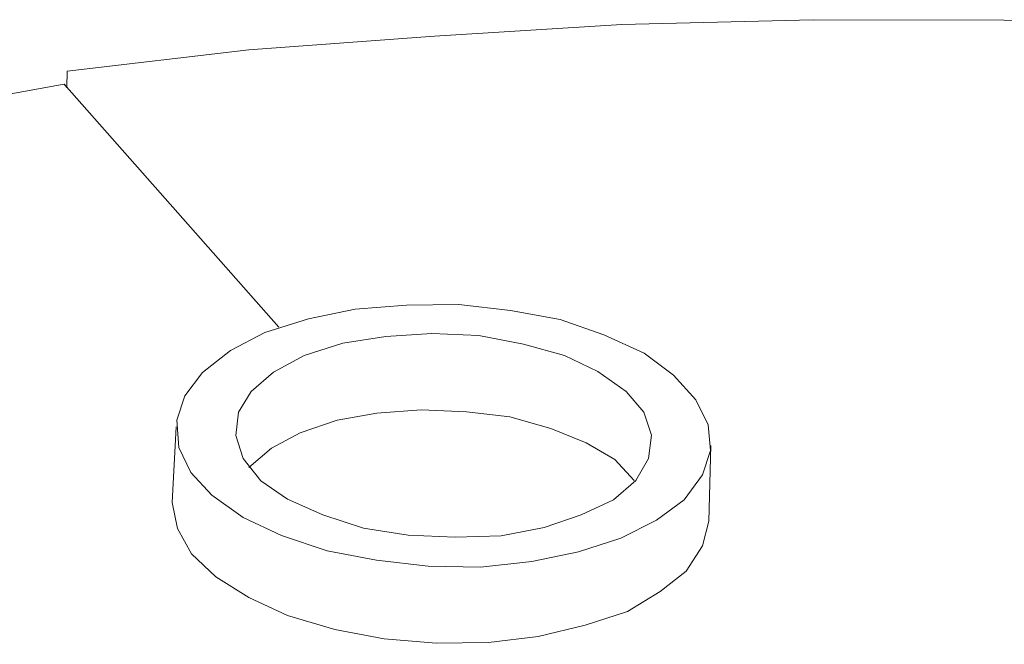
# Model space of a CAD drawing. Header units: inches. Extents: x -7 to 6.8, y -5.2 to 5.1.
# Tile 22 of 37: x 2.413 to 2.868, y -1.398 to -1.11. Entities that reach past the tile are written whole.
import ezdxf

# ---------------------------------------------------------------- set-up
doc = ezdxf.new("R2010")
doc.units = ezdxf.units.IN
doc.header["$MEASUREMENT"] = 0
doc.layers.add('Layer 1', color=7, linetype='Continuous')

msp = doc.modelspace()

# ---------------------------------------------------------------- linework, layer by layer
at = {"layer": 'Layer 1', "lineweight": 9}
msp.add_open_spline([(4.37881, -1.76892), (4.37881, -1.76892), (4.40569, -1.76573), (4.40569, -1.76573), (4.40569, -1.76573), (4.40569, -1.76573), (4.44131, -1.80813), (4.44131, -1.80813), (4.44131, -1.80813), (4.44131, -1.80813), (4.47298, -1.85086), (4.47298, -1.85086), (4.47298, -1.85086), (4.47298, -1.85086), (4.5015, -1.89399), (4.5015, -1.89399), (4.5015, -1.89399), (4.5015, -1.89399), (4.52684, -1.93754), (4.52684, -1.93754), (4.52684, -1.93754), (4.52684, -1.93754), (4.54833, -1.98063), (4.54833, -1.98063), (4.54833, -1.98063), (4.54833, -1.98063), (4.56674, -2.02336), (4.56674, -2.02336), (4.56674, -2.02336), (4.56674, -2.02336), (4.58131, -2.06564), (4.58131, -2.06564), (4.58131, -2.06564), (4.58131, -2.06564), (4.57761, -2.0777), (4.57761, -2.0777), (4.57761, -2.0777), (4.57761, -2.0777), (4.58564, -2.11531), (4.58564, -2.11531), (4.58564, -2.11531), (4.58564, -2.11531), (4.59246, -2.16371), (4.59246, -2.16371), (4.59246, -2.16371), (4.59246, -2.16371), (4.59262, -2.16635), (4.59262, -2.16635), (4.59262, -2.16635), (4.59262, -2.16635), (4.59801, -2.19635), (4.59801, -2.19635), (4.59801, -2.19635), (4.59801, -2.19635), (4.60171, -2.23815), (4.60171, -2.23815), (4.60171, -2.23815), (4.60171, -2.23815), (4.60156, -2.27948), (4.60156, -2.27948), (4.60156, -2.27948), (4.60156, -2.27948), (4.60039, -2.30276), (4.60039, -2.30276), (4.60039, -2.30276), (4.60039, -2.30276), (4.98759, -3.24234), (4.98759, -3.24234), (4.98759, -3.24234), (4.98759, -3.24234), (4.9838, -3.27467), (4.9838, -3.27467), (4.9838, -3.27467), (4.9838, -3.27467), (4.9427, -3.29231), (4.9427, -3.29231), (4.9427, -3.29231), (4.9427, -3.29231), (4.93312, -3.37434), (4.93312, -3.37434), (4.93312, -3.37434), (4.93312, -3.37434), (4.96355, -3.44788), (4.96355, -3.44788), (4.96355, -3.44788), (4.96355, -3.44788), (4.95976, -3.48022), (4.95976, -3.48022), (4.95976, -3.48022), (4.95976, -3.48022), (4.83077, -3.53557), (4.83077, -3.53557), (4.83077, -3.53557), (4.83077, -3.53557), (4.83044, -3.53844), (4.83044, -3.53844), (4.83044, -3.53844), (4.83044, -3.53844), (4.80006, -3.55128), (4.80006, -3.55128), (4.80006, -3.55128), (4.80006, -3.55128), (4.44643, -3.28473), (4.44643, -3.28473), (4.44643, -3.28473), (4.44643, -3.28473), (4.39596, -3.28473), (4.39596, -3.28473), (4.39596, -3.28473), (4.39596, -3.28473), (4.41302, -3.29765), (4.41302, -3.29765), (4.41302, -3.29765), (4.41302, -3.29765), (4.46663, -3.30626), (4.46663, -3.30626), (4.46663, -3.30626), (4.46663, -3.30626), (4.57419, -3.38752), (4.57419, -3.38752), (4.57419, -3.38752), (4.57419, -3.38752), (4.5704, -3.41985), (4.5704, -3.41985), (4.5704, -3.41985), (4.5704, -3.41985), (4.56653, -3.45295), (4.56653, -3.45295), (4.56653, -3.45295), (4.56653, -3.45295), (4.53862, -3.46474), (4.53862, -3.46474), (4.53862, -3.46474), (4.53862, -3.46474), (4.52199, -3.60693), (4.52199, -3.60693), (4.52199, -3.60693), (4.52199, -3.60693), (4.54849, -3.6272), (4.54849, -3.6272), (4.54849, -3.6272), (4.54849, -3.6272), (4.54471, -3.65954), (4.54471, -3.65954), (4.54471, -3.65954), (4.54471, -3.65954), (4.51433, -3.67237), (4.51433, -3.67237), (4.51433, -3.67237), (4.51433, -3.67237), (4.51211, -3.67133), (4.51211, -3.67133), (4.51211, -3.67133), (4.51211, -3.67133), (4.39139, -3.72276), (4.39139, -3.72276), (4.39139, -3.72276), (4.39139, -3.72276), (3.20952, -3.36073), (3.20952, -3.36073), (3.20952, -3.36073), (3.20952, -3.36073), (3.15775, -3.36153), (3.15775, -3.36153), (3.15775, -3.36153), (3.15775, -3.36153), (3.10332, -3.35985), (3.10332, -3.35985), (3.10332, -3.35985), (3.10332, -3.35985), (3.04787, -3.35916), (3.04787, -3.35916), (3.04787, -3.35916), (3.04787, -3.35916), (3.06229, -3.36996), (3.06229, -3.36996), (3.06229, -3.36996), (3.06229, -3.36996), (3.03828, -3.40218), (3.03828, -3.40218), (3.03828, -3.40218), (3.03828, -3.40218), (3.02397, -3.39114), (3.02397, -3.39114), (3.02397, -3.39114), (3.02397, -3.39114), (2.99628, -3.4277), (2.99628, -3.4277), (2.99628, -3.4277), (2.99628, -3.4277), (2.9617, -3.44317), (2.9617, -3.44317), (2.9617, -3.44317), (2.9617, -3.44317), (2.96161, -3.44394), (2.96161, -3.44394), (2.96161, -3.44394), (2.96161, -3.44394), (2.93123, -3.45677), (2.93123, -3.45677), (2.93123, -3.45677), (2.93123, -3.45677), (2.93039, -3.45646), (2.93039, -3.45646), (2.93039, -3.45646), (2.93039, -3.45646), (2.89606, -3.47061), (2.89606, -3.47061), (2.89606, -3.47061), (2.89606, -3.47061), (2.87743, -3.45704), (2.87743, -3.45704), (2.87743, -3.45704), (2.87743, -3.45704), (2.7771, -3.42557), (2.7771, -3.42557), (2.7771, -3.42557), (2.7771, -3.42557), (2.76078, -3.43293), (2.76078, -3.43293), (2.76078, -3.43293), (2.76078, -3.43293), (2.73865, -3.44205), (2.73865, -3.44205), (2.73865, -3.44205), (2.73865, -3.44205), (2.6853, -3.43113), (2.6853, -3.43113), (2.6853, -3.43113), (2.6853, -3.43113), (2.67163, -3.421), (2.67163, -3.421), (2.67163, -3.421), (2.67163, -3.421), (2.66338, -3.43169), (2.66338, -3.43169), (2.66338, -3.43169), (2.66338, -3.43169), (2.57585, -3.36604), (2.57585, -3.36604), (2.57585, -3.36604), (2.57585, -3.36604), (2.2775, -3.14187), (2.2775, -3.14187), (2.2775, -3.14187), (2.2775, -3.14187), (2.212, -3.11435), (2.212, -3.11435), (2.212, -3.11435), (2.212, -3.11435), (2.14609, -3.08401), (2.14609, -3.08401), (2.14609, -3.08401), (2.14609, -3.08401), (2.08259, -3.05317), (2.08259, -3.05317), (2.08259, -3.05317), (2.08259, -3.05317), (2.05963, -3.05595), (2.05963, -3.05595), (2.05963, -3.05595), (2.05963, -3.05595), (2.04242, -3.04301), (2.04242, -3.04301), (2.04242, -3.04301), (2.04242, -3.04301), (2.01543, -3.02287), (2.01543, -3.02287), (2.01543, -3.02287), (2.01543, -3.02287), (2.00854, -3.02578), (2.00854, -3.02578), (2.00854, -3.02578), (2.00854, -3.02578), (1.92826, -3.03824), (1.92826, -3.03824), (1.92826, -3.03824), (1.92826, -3.03824), (1.77477, -2.92275), (1.77477, -2.92275), (1.77477, -2.92275), (1.77477, -2.92275), (1.70568, -2.79293), (1.70568, -2.79293), (1.70568, -2.79293), (1.70568, -2.79293), (1.7087, -2.76706), (1.7087, -2.76706), (1.7087, -2.76706), (1.7087, -2.76706), (1.70287, -2.76829), (1.70287, -2.76829), (1.70287, -2.76829), (1.70287, -2.76829), (1.65722, -2.72015), (1.65722, -2.72015), (1.65722, -2.72015), (1.65722, -2.72015), (1.61993, -2.67209), (1.61993, -2.67209), (1.61993, -2.67209), (1.61993, -2.67209), (1.58657, -2.62371), (1.58657, -2.62371), (1.58657, -2.62371), (1.58657, -2.62371), (1.55715, -2.575), (1.55715, -2.575), (1.55715, -2.575), (1.55715, -2.575), (1.53235, -2.52684), (1.53235, -2.52684), (1.53235, -2.52684), (1.53235, -2.52684), (1.51153, -2.4784), (1.51153, -2.4784), (1.51153, -2.4784), (1.51153, -2.4784), (1.49733, -2.43304), (1.49733, -2.43304), (1.49733, -2.43304), (1.49733, -2.43304), (1.48702, -2.38732), (1.48702, -2.38732), (1.48702, -2.38732), (1.48702, -2.38732), (1.4806, -2.34209), (1.4806, -2.34209), (1.4806, -2.34209), (1.4806, -2.34209), (1.47718, -2.29799), (1.47718, -2.29799), (1.47718, -2.29799), (1.47718, -2.29799), (1.478, -2.26798), (1.478, -2.26798), (1.478, -2.26798), (1.478, -2.26798), (1.47539, -2.26657), (1.47539, -2.26657), (1.47539, -2.26657), (1.47539, -2.26657), (1.3502, -2.14267), (1.3502, -2.14267), (1.3502, -2.14267), (1.3502, -2.14267), (1.35851, -2.11165), (1.35851, -2.11165), (1.35851, -2.11165), (1.35851, -2.11165), (1.36261, -2.09654), (1.36261, -2.09654), (1.36261, -2.09654), (1.36261, -2.09654), (1.36514, -2.07497), (1.36514, -2.07497), (1.36514, -2.07497), (1.36514, -2.07497), (1.37467, -2.04022), (1.37467, -2.04022), (1.37467, -2.04022), (1.37467, -2.04022), (1.38651, -2.00567), (1.38651, -2.00567), (1.38651, -2.00567), (1.38651, -2.00567), (1.39537, -1.9833), (1.39537, -1.9833), (1.39537, -1.9833), (1.39537, -1.9833), (1.40759, -1.95886), (1.40759, -1.95886), (1.40759, -1.95886), (1.40759, -1.95886), (1.41195, -1.92171), (1.41195, -1.92171), (1.41195, -1.92171), (1.41195, -1.92171), (1.3854, -1.90176), (1.3854, -1.90176), (1.3854, -1.90176), (1.3854, -1.90176), (1.38731, -1.87173), (1.38731, -1.87173), (1.38731, -1.87173), (1.38731, -1.87173), (1.38739, -1.838), (1.38739, -1.838), (1.38739, -1.838), (1.38739, -1.838), (1.40162, -1.78972), (1.40162, -1.78972), (1.40162, -1.78972), (1.40162, -1.78972), (1.42047, -1.74198), (1.42047, -1.74198), (1.42047, -1.74198), (1.42047, -1.74198), (1.44317, -1.6947), (1.44317, -1.6947), (1.44317, -1.6947), (1.44317, -1.6947), (1.47058, -1.64718), (1.47058, -1.64718), (1.47058, -1.64718), (1.47058, -1.64718), (1.50165, -1.60165), (1.50165, -1.60165), (1.50165, -1.60165), (1.50165, -1.60165), (1.53744, -1.55589), (1.53744, -1.55589), (1.53744, -1.55589), (1.53744, -1.55589), (1.5769, -1.51213), (1.5769, -1.51213), (1.5769, -1.51213), (1.5769, -1.51213), (1.58306, -1.51398), (1.58306, -1.51398), (1.58306, -1.51398), (1.58306, -1.51398), (1.62484, -1.47682), (1.62484, -1.47682), (1.62484, -1.47682), (1.62484, -1.47682), (1.67052, -1.44001), (1.67052, -1.44001), (1.67052, -1.44001), (1.67052, -1.44001), (1.71997, -1.40442), (1.71997, -1.40442), (1.71997, -1.40442), (1.71997, -1.40442), (1.77231, -1.37072), (1.77231, -1.37072), (1.77231, -1.37072), (1.77231, -1.37072), (1.82841, -1.33825), (1.82841, -1.33825), (1.82841, -1.33825), (1.82841, -1.33825), (1.88751, -1.30691), (1.88751, -1.30691), (1.88751, -1.30691), (1.88751, -1.30691), (1.94883, -1.27661), (1.94883, -1.27661), (1.94883, -1.27661), (1.94883, -1.27661), (1.9488, -1.2747), (1.9488, -1.2747), (1.9488, -1.2747), (1.9488, -1.2747), (2.01177, -1.25007), (2.01177, -1.25007), (2.01177, -1.25007), (2.01177, -1.25007), (2.07687, -1.22725), (2.07687, -1.22725), (2.07687, -1.22725), (2.07687, -1.22725), (2.1441, -1.20624), (2.1441, -1.20624), (2.1441, -1.20624), (2.1441, -1.20624), (2.21345, -1.18704), (2.21345, -1.18704), (2.21345, -1.18704), (2.21345, -1.18704), (2.28494, -1.16965), (2.28494, -1.16965), (2.28494, -1.16965), (2.28494, -1.16965), (2.35788, -1.1532), (2.35788, -1.1532), (2.35788, -1.1532), (2.35788, -1.1532), (2.43362, -1.13943), (2.43362, -1.13943), (2.43362, -1.13943), (2.43362, -1.13943), (2.43498, -1.14098), (2.43498, -1.14098), (2.43498, -1.14098), (2.43498, -1.14098), (2.43511, -1.13337), (2.43511, -1.13337), (2.43511, -1.13337), (2.43511, -1.13337), (2.51896, -1.12366), (2.51896, -1.12366), (2.51896, -1.12366), (2.51896, -1.12366), (2.60477, -1.11731), (2.60477, -1.11731), (2.60477, -1.11731), (2.60477, -1.11731), (2.69125, -1.11182), (2.69125, -1.11182), (2.69125, -1.11182), (2.69125, -1.11182), (2.77968, -1.10968), (2.77968, -1.10968), (2.77968, -1.10968), (2.77968, -1.10968), (2.86784, -1.10984), (2.86784, -1.10984), (2.86784, -1.10984), (2.86784, -1.10984), (2.95736, -1.11173), (2.95736, -1.11173), (2.95736, -1.11173), (2.95736, -1.11173), (3.04738, -1.11602), (3.04738, -1.11602), (3.04738, -1.11602), (3.04738, -1.11602), (3.1893, -1.1965), (3.1893, -1.1965), (3.1893, -1.1965), (3.1893, -1.1965), (3.18807, -1.21363), (3.18807, -1.21363), (3.18807, -1.21363), (3.18807, -1.21363), (3.18813, -1.21363), (3.18813, -1.21363), (3.18813, -1.21363), (3.18813, -1.21363), (3.25022, -1.22324), (3.25022, -1.22324), (3.25022, -1.22324), (3.25022, -1.22324), (3.31298, -1.2337), (3.31298, -1.2337), (3.31298, -1.2337), (3.31298, -1.2337), (3.39454, -1.25026), (3.39454, -1.25026), (3.39454, -1.25026), (3.42107, -1.25554), (3.44728, -1.26149), (3.47371, -1.26733), (3.47371, -1.26733), (3.47371, -1.26733), (3.53285, -1.28205), (3.53285, -1.28205), (3.53285, -1.28205), (3.53285, -1.28205), (3.59191, -1.29754), (3.59191, -1.29754), (3.59191, -1.29754), (3.59191, -1.29754), (3.59241, -1.29994), (3.59241, -1.29994), (3.59241, -1.29994), (3.59241, -1.29994), (3.66682, -1.32425), (3.66682, -1.32425), (3.66682, -1.32425), (3.66682, -1.32425), (3.73951, -1.34992), (3.73951, -1.34992), (3.73951, -1.34992), (3.73951, -1.34992), (3.80972, -1.37686), (3.80972, -1.37686), (3.80972, -1.37686), (3.80972, -1.37686), (3.87888, -1.40602), (3.87888, -1.40602), (3.87888, -1.40602), (3.87888, -1.40602), (3.94487, -1.43559), (3.94487, -1.43559), (3.94487, -1.43559), (3.94487, -1.43559), (4.01079, -1.46793), (4.01079, -1.46793), (4.01079, -1.46793), (4.01079, -1.46793), (4.0321, -1.46374), (4.0321, -1.46374), (4.0321, -1.46374), (4.0321, -1.46374), (4.04792, -1.47612), (4.04792, -1.47612), (4.04792, -1.47612), (4.04792, -1.47612), (4.04864, -1.47581), (4.04864, -1.47581), (4.04864, -1.47581), (4.04864, -1.47581), (4.07175, -1.49324), (4.07175, -1.49324), (4.07175, -1.49324), (4.07175, -1.49324), (4.08143, -1.48902), (4.08143, -1.48902), (4.08143, -1.48902), (4.08143, -1.48902), (4.16795, -1.4765), (4.16795, -1.4765), (4.16795, -1.4765), (4.16795, -1.4765), (4.31786, -1.58924), (4.31786, -1.58924), (4.31786, -1.58924), (4.31786, -1.58924), (4.385, -1.71571), (4.385, -1.71571), (4.385, -1.71571), (4.385, -1.71571), (4.37881, -1.76892), (4.37881, -1.76892)], degree=3, knots=[0, 0, 0, 0, 0.006452, 0.006452, 0.006452, 0.006452, 0.012903, 0.012903, 0.012903, 0.012903, 0.019355, 0.019355, 0.019355, 0.019355, 0.025806, 0.025806, 0.025806, 0.025806, 0.032258, 0.032258, 0.032258, 0.032258, 0.03871, 0.03871, 0.03871, 0.03871, 0.045161, 0.045161, 0.045161, 0.045161, 0.051613, 0.051613, 0.051613, 0.051613, 0.058065, 0.058065, 0.058065, 0.058065, 0.064516, 0.064516, 0.064516, 0.064516, 0.070968, 0.070968, 0.070968, 0.070968, 0.077419, 0.077419, 0.077419, 0.077419, 0.083871, 0.083871, 0.083871, 0.083871, 0.090323, 0.090323, 0.090323, 0.090323, 0.096774, 0.096774, 0.096774, 0.096774, 0.103226, 0.103226, 0.103226, 0.103226, 0.109677, 0.109677, 0.109677, 0.109677, 0.116129, 0.116129, 0.116129, 0.116129, 0.122581, 0.122581, 0.122581, 0.122581, 0.129032, 0.129032, 0.129032, 0.129032, 0.135484, 0.135484, 0.135484, 0.135484, 0.141935, 0.141935, 0.141935, 0.141935, 0.148387, 0.148387, 0.148387, 0.148387, 0.154839, 0.154839, 0.154839, 0.154839, 0.16129, 0.16129, 0.16129, 0.16129, 0.167742, 0.167742, 0.167742, 0.167742, 0.174194, 0.174194, 0.174194, 0.174194, 0.180645, 0.180645, 0.180645, 0.180645, 0.187097, 0.187097, 0.187097, 0.187097, 0.193548, 0.193548, 0.193548, 0.193548, 0.2, 0.2, 0.2, 0.2, 0.206452, 0.206452, 0.206452, 0.206452, 0.212903, 0.212903, 0.212903, 0.212903, 0.219355, 0.219355, 0.219355, 0.219355, 0.225806, 0.225806, 0.225806, 0.225806, 0.232258, 0.232258, 0.232258, 0.232258, 0.23871, 0.23871, 0.23871, 0.23871, 0.245161, 0.245161, 0.245161, 0.245161, 0.251613, 0.251613, 0.251613, 0.251613, 0.258065, 0.258065, 0.258065, 0.258065, 0.264516, 0.264516, 0.264516, 0.264516, 0.270968, 0.270968, 0.270968, 0.270968, 0.277419, 0.277419, 0.277419, 0.277419, 0.283871, 0.283871, 0.283871, 0.283871, 0.290323, 0.290323, 0.290323, 0.290323, 0.296774, 0.296774, 0.296774, 0.296774, 0.303226, 0.303226, 0.303226, 0.303226, 0.309677, 0.309677, 0.309677, 0.309677, 0.316129, 0.316129, 0.316129, 0.316129, 0.322581, 0.322581, 0.322581, 0.322581, 0.329032, 0.329032, 0.329032, 0.329032, 0.335484, 0.335484, 0.335484, 0.335484, 0.341935, 0.341935, 0.341935, 0.341935, 0.348387, 0.348387, 0.348387, 0.348387, 0.354839, 0.354839, 0.354839, 0.354839, 0.36129, 0.36129, 0.36129, 0.36129, 0.367742, 0.367742, 0.367742, 0.367742, 0.374194, 0.374194, 0.374194, 0.374194, 0.380645, 0.380645, 0.380645, 0.380645, 0.387097, 0.387097, 0.387097, 0.387097, 0.393548, 0.393548, 0.393548, 0.393548, 0.4, 0.4, 0.4, 0.4, 0.406452, 0.406452, 0.406452, 0.406452, 0.412903, 0.412903, 0.412903, 0.412903, 0.419355, 0.419355, 0.419355, 0.419355, 0.425806, 0.425806, 0.425806, 0.425806, 0.432258, 0.432258, 0.432258, 0.432258, 0.43871, 0.43871, 0.43871, 0.43871, 0.445161, 0.445161, 0.445161, 0.445161, 0.451613, 0.451613, 0.451613, 0.451613, 0.458065, 0.458065, 0.458065, 0.458065, 0.464516, 0.464516, 0.464516, 0.464516, 0.470968, 0.470968, 0.470968, 0.470968, 0.477419, 0.477419, 0.477419, 0.477419, 0.483871, 0.483871, 0.483871, 0.483871, 0.490323, 0.490323, 0.490323, 0.490323, 0.496774, 0.496774, 0.496774, 0.496774, 0.503226, 0.503226, 0.503226, 0.503226, 0.509677, 0.509677, 0.509677, 0.509677, 0.516129, 0.516129, 0.516129, 0.516129, 0.522581, 0.522581, 0.522581, 0.522581, 0.529032, 0.529032, 0.529032, 0.529032, 0.535484, 0.535484, 0.535484, 0.535484, 0.541935, 0.541935, 0.541935, 0.541935, 0.548387, 0.548387, 0.548387, 0.548387, 0.554839, 0.554839, 0.554839, 0.554839, 0.56129, 0.56129, 0.56129, 0.56129, 0.567742, 0.567742, 0.567742, 0.567742, 0.574194, 0.574194, 0.574194, 0.574194, 0.580645, 0.580645, 0.580645, 0.580645, 0.587097, 0.587097, 0.587097, 0.587097, 0.593548, 0.593548, 0.593548, 0.593548, 0.6, 0.6, 0.6, 0.6, 0.606452, 0.606452, 0.606452, 0.606452, 0.612903, 0.612903, 0.612903, 0.612903, 0.619355, 0.619355, 0.619355, 0.619355, 0.625806, 0.625806, 0.625806, 0.625806, 0.632258, 0.632258, 0.632258, 0.632258, 0.63871, 0.63871, 0.63871, 0.63871, 0.645161, 0.645161, 0.645161, 0.645161, 0.651613, 0.651613, 0.651613, 0.651613, 0.658065, 0.658065, 0.658065, 0.658065, 0.664516, 0.664516, 0.664516, 0.664516, 0.670968, 0.670968, 0.670968, 0.670968, 0.677419, 0.677419, 0.677419, 0.677419, 0.683871, 0.683871, 0.683871, 0.683871, 0.690323, 0.690323, 0.690323, 0.690323, 0.696774, 0.696774, 0.696774, 0.696774, 0.703226, 0.703226, 0.703226, 0.703226, 0.709677, 0.709677, 0.709677, 0.709677, 0.716129, 0.716129, 0.716129, 0.716129, 0.722581, 0.722581, 0.722581, 0.722581, 0.729032, 0.729032, 0.729032, 0.729032, 0.735484, 0.735484, 0.735484, 0.735484, 0.741935, 0.741935, 0.741935, 0.741935, 0.748387, 0.748387, 0.748387, 0.748387, 0.754839, 0.754839, 0.754839, 0.754839, 0.76129, 0.76129, 0.76129, 0.76129, 0.767742, 0.767742, 0.767742, 0.767742, 0.774194, 0.774194, 0.774194, 0.774194, 0.780645, 0.780645, 0.780645, 0.780645, 0.787097, 0.787097, 0.787097, 0.787097, 0.793548, 0.793548, 0.793548, 0.793548, 0.8, 0.8, 0.8, 0.8, 0.806452, 0.806452, 0.806452, 0.806452, 0.812903, 0.812903, 0.812903, 0.812903, 0.819355, 0.819355, 0.819355, 0.819355, 0.825806, 0.825806, 0.825806, 0.825806, 0.832258, 0.832258, 0.832258, 0.832258, 0.83871, 0.83871, 0.83871, 0.83871, 0.845161, 0.845161, 0.845161, 0.845161, 0.851613, 0.851613, 0.851613, 0.851613, 0.858065, 0.858065, 0.858065, 0.858065, 0.864516, 0.864516, 0.864516, 0.864516, 0.870968, 0.870968, 0.870968, 0.870968, 0.877419, 0.877419, 0.877419, 0.877419, 0.883871, 0.883871, 0.883871, 0.883871, 0.890323, 0.890323, 0.890323, 0.890323, 0.896774, 0.896774, 0.896774, 0.896774, 0.903226, 0.903226, 0.903226, 0.903226, 0.909677, 0.909677, 0.909677, 0.909677, 0.916129, 0.916129, 0.916129, 0.916129, 0.922581, 0.922581, 0.922581, 0.922581, 0.929032, 0.929032, 0.929032, 0.929032, 0.935484, 0.935484, 0.935484, 0.935484, 0.941935, 0.941935, 0.941935, 0.941935, 0.948387, 0.948387, 0.948387, 0.948387, 0.954839, 0.954839, 0.954839, 0.954839, 0.96129, 0.96129, 0.96129, 0.96129, 0.967742, 0.967742, 0.967742, 0.967742, 0.974194, 0.974194, 0.974194, 0.974194, 0.980645, 0.980645, 0.980645, 0.980645, 0.987097, 0.987097, 0.987097, 0.987097, 1, 1, 1, 1], dxfattribs=at)
at = {"layer": 'Layer 1', "color": 5, "lineweight": 9}
for points, knots in [([(2.43498, -1.14098), (2.43498, -1.14098), (2.43511, -1.13337), (2.43511, -1.13337), (2.43511, -1.13337), (2.43511, -1.13337), (2.51896, -1.12366), (2.51896, -1.12366), (2.51896, -1.12366), (2.51896, -1.12366), (2.60477, -1.11731), (2.60477, -1.11731), (2.60477, -1.11731), (2.60477, -1.11731), (2.69125, -1.11182), (2.69125, -1.11182), (2.69125, -1.11182), (2.69125, -1.11182), (2.77968, -1.10968), (2.77968, -1.10968), (2.77968, -1.10968), (2.77968, -1.10968), (2.86784, -1.10984), (2.86784, -1.10984), (2.86784, -1.10984), (2.86784, -1.10984), (2.95736, -1.11173), (2.95736, -1.11173), (2.95736, -1.11173), (2.95736, -1.11173), (3.04738, -1.11602), (3.04738, -1.11602), (3.04738, -1.11602), (3.04738, -1.11602), (3.1893, -1.1965), (3.1893, -1.1965), (3.1893, -1.1965), (3.1893, -1.1965), (3.18807, -1.21363), (3.18807, -1.21363), (3.18807, -1.21363), (3.18807, -1.21363), (3.25022, -1.22324), (3.25022, -1.22324), (3.25022, -1.22324), (3.25022, -1.22324), (3.31298, -1.2337), (3.31298, -1.2337), (3.31298, -1.2337), (3.31298, -1.2337), (3.39454, -1.25026), (3.39454, -1.25026), (3.39454, -1.25026), (3.42107, -1.25554), (3.44728, -1.26149), (3.47371, -1.26733), (3.47371, -1.26733), (3.47371, -1.26733), (3.53285, -1.28205), (3.53285, -1.28205), (3.53285, -1.28205), (3.53285, -1.28205), (3.59191, -1.29754), (3.59191, -1.29754), (3.59191, -1.29754), (3.59191, -1.29754), (3.59241, -1.29994), (3.59241, -1.29994), (3.59241, -1.29994), (3.59241, -1.29994), (3.66682, -1.32425), (3.66682, -1.32425), (3.66682, -1.32425), (3.66682, -1.32425), (3.73951, -1.34992), (3.73951, -1.34992), (3.73951, -1.34992), (3.73951, -1.34992), (3.80972, -1.37686), (3.80972, -1.37686), (3.80972, -1.37686), (3.80972, -1.37686), (3.87888, -1.40602), (3.87888, -1.40602), (3.87888, -1.40602), (3.87888, -1.40602), (3.94487, -1.43559), (3.94487, -1.43559), (3.94487, -1.43559), (3.94487, -1.43559), (4.01079, -1.46793), (4.01079, -1.46793)], [0, 0, 0, 0, 0.041667, 0.041667, 0.041667, 0.041667, 0.083333, 0.083333, 0.083333, 0.083333, 0.125, 0.125, 0.125, 0.125, 0.166667, 0.166667, 0.166667, 0.166667, 0.208333, 0.208333, 0.208333, 0.208333, 0.25, 0.25, 0.25, 0.25, 0.291667, 0.291667, 0.291667, 0.291667, 0.333333, 0.333333, 0.333333, 0.333333, 0.375, 0.375, 0.375, 0.375, 0.416667, 0.416667, 0.416667, 0.416667, 0.458333, 0.458333, 0.458333, 0.458333, 0.5, 0.5, 0.5, 0.5, 0.541667, 0.541667, 0.541667, 0.541667, 0.583333, 0.583333, 0.583333, 0.583333, 0.625, 0.625, 0.625, 0.625, 0.666667, 0.666667, 0.666667, 0.666667, 0.708333, 0.708333, 0.708333, 0.708333, 0.75, 0.75, 0.75, 0.75, 0.791667, 0.791667, 0.791667, 0.791667, 0.833333, 0.833333, 0.833333, 0.833333, 0.875, 0.875, 0.875, 0.875, 0.916667, 0.916667, 0.916667, 0.916667, 1, 1, 1, 1]), ([(2.53286, -1.2517), (2.53286, -1.2517), (2.43362, -1.13943), (2.43362, -1.13943), (2.43362, -1.13943), (2.43362, -1.13943), (2.35788, -1.1532), (2.35788, -1.1532), (2.35788, -1.1532), (2.35788, -1.1532), (2.28494, -1.16965), (2.28494, -1.16965), (2.28494, -1.16965), (2.28494, -1.16965), (2.21345, -1.18704), (2.21345, -1.18704), (2.21345, -1.18704), (2.21345, -1.18704), (2.1441, -1.20624), (2.1441, -1.20624), (2.1441, -1.20624), (2.1441, -1.20624), (2.07687, -1.22725), (2.07687, -1.22725), (2.07687, -1.22725), (2.07687, -1.22725), (2.01177, -1.25007), (2.01177, -1.25007), (2.01177, -1.25007), (2.01177, -1.25007), (1.9488, -1.2747), (1.9488, -1.2747), (1.9488, -1.2747), (1.9488, -1.2747), (1.94883, -1.27661), (1.94883, -1.27661)], [0, 0, 0, 0, 0.1, 0.1, 0.1, 0.1, 0.2, 0.2, 0.2, 0.2, 0.3, 0.3, 0.3, 0.3, 0.4, 0.4, 0.4, 0.4, 0.5, 0.5, 0.5, 0.5, 0.6, 0.6, 0.6, 0.6, 0.7, 0.7, 0.7, 0.7, 0.8, 0.8, 0.8, 0.8, 1, 1, 1, 1]), ([(2.52634, -1.25407), (2.52634, -1.25407), (2.51054, -1.26236), (2.51054, -1.26236), (2.51054, -1.26236), (2.51054, -1.26236), (2.49765, -1.27256), (2.49765, -1.27256), (2.49765, -1.27256), (2.49765, -1.27256), (2.48937, -1.2833), (2.48937, -1.2833), (2.48937, -1.2833), (2.48937, -1.2833), (2.48571, -1.29457), (2.48571, -1.29457), (2.48571, -1.29457), (2.48571, -1.29457), (2.48658, -1.30716), (2.48658, -1.30716), (2.48658, -1.30716), (2.48658, -1.30716), (2.49224, -1.31875), (2.49224, -1.31875), (2.49224, -1.31875), (2.49224, -1.31875), (2.50194, -1.32925), (2.50194, -1.32925), (2.50194, -1.32925), (2.50194, -1.32925), (2.51635, -1.33952), (2.51635, -1.33952), (2.51635, -1.33952), (2.51635, -1.33952), (2.5341, -1.34783), (2.5341, -1.34783), (2.5341, -1.34783), (2.5341, -1.34783), (2.55512, -1.35498), (2.55512, -1.35498), (2.55512, -1.35498), (2.55512, -1.35498), (2.57803, -1.35922), (2.57803, -1.35922), (2.57803, -1.35922), (2.57803, -1.35922), (2.6019, -1.36201), (2.6019, -1.36201), (2.6019, -1.36201), (2.6019, -1.36201), (2.62603, -1.36249), (2.62603, -1.36249), (2.62603, -1.36249), (2.62603, -1.36249), (2.64976, -1.3598), (2.64976, -1.3598), (2.64976, -1.3598), (2.64976, -1.3598), (2.67135, -1.35531), (2.67135, -1.35531), (2.67135, -1.35531), (2.67135, -1.35531), (2.69082, -1.349), (2.69082, -1.349), (2.69082, -1.349), (2.69082, -1.349), (2.70739, -1.34079), (2.70739, -1.34079), (2.70739, -1.34079), (2.70739, -1.34079), (2.72019, -1.33137), (2.72019, -1.33137), (2.72019, -1.33137), (2.72019, -1.33137), (2.72856, -1.31986), (2.72856, -1.31986), (2.72856, -1.31986), (2.72856, -1.31986), (2.73222, -1.30858), (2.73222, -1.30858), (2.73222, -1.30858), (2.73222, -1.30858), (2.73126, -1.29676), (2.73126, -1.29676), (2.73126, -1.29676), (2.73126, -1.29676), (2.72559, -1.28517), (2.72559, -1.28517), (2.72559, -1.28517), (2.72559, -1.28517), (2.71522, -1.27381), (2.71522, -1.27381), (2.71522, -1.27381), (2.71522, -1.27381), (2.70158, -1.26364), (2.70158, -1.26364), (2.70158, -1.26364), (2.70158, -1.26364), (2.68306, -1.25523), (2.68306, -1.25523), (2.68306, -1.25523), (2.68306, -1.25523), (2.66281, -1.24818), (2.66281, -1.24818), (2.66281, -1.24818), (2.66281, -1.24818), (2.6399, -1.24394), (2.6399, -1.24394), (2.6399, -1.24394), (2.6399, -1.24394), (2.61604, -1.24115), (2.61604, -1.24115), (2.61604, -1.24115), (2.61604, -1.24115), (2.59181, -1.24143), (2.59181, -1.24143), (2.59181, -1.24143), (2.59181, -1.24143), (2.56817, -1.24335), (2.56817, -1.24335), (2.56817, -1.24335), (2.56817, -1.24335), (2.54658, -1.24785), (2.54658, -1.24785), (2.54658, -1.24785), (2.54658, -1.24785), (2.52634, -1.25407), (2.52634, -1.25407)], [0, 0, 0, 0, 0.030303, 0.030303, 0.030303, 0.030303, 0.060606, 0.060606, 0.060606, 0.060606, 0.090909, 0.090909, 0.090909, 0.090909, 0.121212, 0.121212, 0.121212, 0.121212, 0.151515, 0.151515, 0.151515, 0.151515, 0.181818, 0.181818, 0.181818, 0.181818, 0.212121, 0.212121, 0.212121, 0.212121, 0.242424, 0.242424, 0.242424, 0.242424, 0.272727, 0.272727, 0.272727, 0.272727, 0.30303, 0.30303, 0.30303, 0.30303, 0.333333, 0.333333, 0.333333, 0.333333, 0.363636, 0.363636, 0.363636, 0.363636, 0.393939, 0.393939, 0.393939, 0.393939, 0.424242, 0.424242, 0.424242, 0.424242, 0.454545, 0.454545, 0.454545, 0.454545, 0.484848, 0.484848, 0.484848, 0.484848, 0.515152, 0.515152, 0.515152, 0.515152, 0.545455, 0.545455, 0.545455, 0.545455, 0.575758, 0.575758, 0.575758, 0.575758, 0.606061, 0.606061, 0.606061, 0.606061, 0.636364, 0.636364, 0.636364, 0.636364, 0.666667, 0.666667, 0.666667, 0.666667, 0.69697, 0.69697, 0.69697, 0.69697, 0.727273, 0.727273, 0.727273, 0.727273, 0.757576, 0.757576, 0.757576, 0.757576, 0.787879, 0.787879, 0.787879, 0.787879, 0.818182, 0.818182, 0.818182, 0.818182, 0.848485, 0.848485, 0.848485, 0.848485, 0.878788, 0.878788, 0.878788, 0.878788, 0.909091, 0.909091, 0.909091, 0.909091, 0.939394, 0.939394, 0.939394, 0.939394, 1, 1, 1, 1]), ([(2.67256, -1.33828), (2.67256, -1.33828), (2.6555, -1.34409), (2.6555, -1.34409), (2.6555, -1.34409), (2.6555, -1.34409), (2.63553, -1.348), (2.63553, -1.348), (2.63553, -1.348), (2.63553, -1.348), (2.61439, -1.34864), (2.61439, -1.34864), (2.61439, -1.34864), (2.61439, -1.34864), (2.59265, -1.34766), (2.59265, -1.34766), (2.59265, -1.34766), (2.59265, -1.34766), (2.57196, -1.34446), (2.57196, -1.34446), (2.57196, -1.34446), (2.57196, -1.34446), (2.55316, -1.33836), (2.55316, -1.33836), (2.55316, -1.33836), (2.55316, -1.33836), (2.53685, -1.33099), (2.53685, -1.33099), (2.53685, -1.33099), (2.53685, -1.33099), (2.52458, -1.32253), (2.52458, -1.32253), (2.52458, -1.32253), (2.52458, -1.32253), (2.51642, -1.31221), (2.51642, -1.31221), (2.51642, -1.31221), (2.51642, -1.31221), (2.51297, -1.30166), (2.51297, -1.30166), (2.51297, -1.30166), (2.51297, -1.30166), (2.51423, -1.29089), (2.51423, -1.29089), (2.51423, -1.29089), (2.51423, -1.29089), (2.52002, -1.28142), (2.52002, -1.28142), (2.52002, -1.28142), (2.52002, -1.28142), (2.53043, -1.27249), (2.53043, -1.27249), (2.53043, -1.27249), (2.53043, -1.27249), (2.5446, -1.26479), (2.5446, -1.26479), (2.5446, -1.26479), (2.5446, -1.26479), (2.56243, -1.25907), (2.56243, -1.25907), (2.56243, -1.25907), (2.56243, -1.25907), (2.58231, -1.25593), (2.58231, -1.25593), (2.58231, -1.25593), (2.58231, -1.25593), (2.60355, -1.25451), (2.60355, -1.25451), (2.60355, -1.25451), (2.60355, -1.25451), (2.62528, -1.25549), (2.62528, -1.25549), (2.62528, -1.25549), (2.62528, -1.25549), (2.64589, -1.25946), (2.64589, -1.25946), (2.64589, -1.25946), (2.64589, -1.25946), (2.66477, -1.2648), (2.66477, -1.2648), (2.66477, -1.2648), (2.66477, -1.2648), (2.68031, -1.27207), (2.68031, -1.27207), (2.68031, -1.27207), (2.68031, -1.27207), (2.69326, -1.28139), (2.69326, -1.28139), (2.69326, -1.28139), (2.69326, -1.28139), (2.70151, -1.29094), (2.70151, -1.29094), (2.70151, -1.29094), (2.70151, -1.29094), (2.70496, -1.30149), (2.70496, -1.30149), (2.70496, -1.30149), (2.70496, -1.30149), (2.7037, -1.31227), (2.7037, -1.31227), (2.7037, -1.31227), (2.7037, -1.31227), (2.69782, -1.3225), (2.69782, -1.3225), (2.69782, -1.3225), (2.69782, -1.3225), (2.68741, -1.33143), (2.68741, -1.33143), (2.68741, -1.33143), (2.68741, -1.33143), (2.67256, -1.33828), (2.67256, -1.33828)], [0, 0, 0, 0, 0.034483, 0.034483, 0.034483, 0.034483, 0.068966, 0.068966, 0.068966, 0.068966, 0.103448, 0.103448, 0.103448, 0.103448, 0.137931, 0.137931, 0.137931, 0.137931, 0.172414, 0.172414, 0.172414, 0.172414, 0.206897, 0.206897, 0.206897, 0.206897, 0.241379, 0.241379, 0.241379, 0.241379, 0.275862, 0.275862, 0.275862, 0.275862, 0.310345, 0.310345, 0.310345, 0.310345, 0.344828, 0.344828, 0.344828, 0.344828, 0.37931, 0.37931, 0.37931, 0.37931, 0.413793, 0.413793, 0.413793, 0.413793, 0.448276, 0.448276, 0.448276, 0.448276, 0.482759, 0.482759, 0.482759, 0.482759, 0.517241, 0.517241, 0.517241, 0.517241, 0.551724, 0.551724, 0.551724, 0.551724, 0.586207, 0.586207, 0.586207, 0.586207, 0.62069, 0.62069, 0.62069, 0.62069, 0.655172, 0.655172, 0.655172, 0.655172, 0.689655, 0.689655, 0.689655, 0.689655, 0.724138, 0.724138, 0.724138, 0.724138, 0.758621, 0.758621, 0.758621, 0.758621, 0.793103, 0.793103, 0.793103, 0.793103, 0.827586, 0.827586, 0.827586, 0.827586, 0.862069, 0.862069, 0.862069, 0.862069, 0.896552, 0.896552, 0.896552, 0.896552, 0.931034, 0.931034, 0.931034, 0.931034, 1, 1, 1, 1]), ([(2.69705, -1.32241), (2.69705, -1.32241), (2.68803, -1.31278), (2.68803, -1.31278), (2.68803, -1.31278), (2.68803, -1.31278), (2.6749, -1.305), (2.6749, -1.305), (2.6749, -1.305), (2.6749, -1.305), (2.6585, -1.29839), (2.6585, -1.29839), (2.6585, -1.29839), (2.6585, -1.29839), (2.63961, -1.29307), (2.63961, -1.29307), (2.63961, -1.29307), (2.63961, -1.29307), (2.6196, -1.29072), (2.6196, -1.29072), (2.6196, -1.29072), (2.6196, -1.29072), (2.59863, -1.28983), (2.59863, -1.28983), (2.59863, -1.28983), (2.59863, -1.28983), (2.57817, -1.29134), (2.57817, -1.29134), (2.57817, -1.29134), (2.57817, -1.29134), (2.55983, -1.29466), (2.55983, -1.29466), (2.55983, -1.29466), (2.55983, -1.29466), (2.54276, -1.30046), (2.54276, -1.30046), (2.54276, -1.30046), (2.54276, -1.30046), (2.52946, -1.30749), (2.52946, -1.30749), (2.52946, -1.30749), (2.52946, -1.30749), (2.51905, -1.31642), (2.51905, -1.31642)], [0, 0, 0, 0, 0.083333, 0.083333, 0.083333, 0.083333, 0.166667, 0.166667, 0.166667, 0.166667, 0.25, 0.25, 0.25, 0.25, 0.333333, 0.333333, 0.333333, 0.333333, 0.416667, 0.416667, 0.416667, 0.416667, 0.5, 0.5, 0.5, 0.5, 0.583333, 0.583333, 0.583333, 0.583333, 0.666667, 0.666667, 0.666667, 0.666667, 0.75, 0.75, 0.75, 0.75, 0.833333, 0.833333, 0.833333, 0.833333, 1, 1, 1, 1]), ([(2.73152, -1.34127), (2.73152, -1.34127), (2.72863, -1.35264), (2.72863, -1.35264), (2.72863, -1.35264), (2.72863, -1.35264), (2.72103, -1.36424), (2.72103, -1.36424), (2.72103, -1.36424), (2.72103, -1.36424), (2.70899, -1.37376), (2.70899, -1.37376), (2.70899, -1.37376), (2.70899, -1.37376), (2.69387, -1.38291), (2.69387, -1.38291), (2.69387, -1.38291), (2.69387, -1.38291), (2.67441, -1.38922), (2.67441, -1.38922), (2.67441, -1.38922), (2.67441, -1.38922), (2.65272, -1.39448), (2.65272, -1.39448), (2.65272, -1.39448), (2.65272, -1.39448), (2.62977, -1.39726), (2.62977, -1.39726), (2.62977, -1.39726), (2.62977, -1.39726), (2.60554, -1.39755), (2.60554, -1.39755), (2.60554, -1.39755), (2.60554, -1.39755), (2.58159, -1.39553), (2.58159, -1.39553), (2.58159, -1.39553), (2.58159, -1.39553), (2.55867, -1.39129), (2.55867, -1.39129), (2.55867, -1.39129), (2.55867, -1.39129), (2.5368, -1.38483), (2.5368, -1.38483), (2.5368, -1.38483), (2.5368, -1.38483), (2.51904, -1.37651), (2.51904, -1.37651), (2.51904, -1.37651), (2.51904, -1.37651), (2.50378, -1.36692), (2.50378, -1.36692), (2.50378, -1.36692), (2.50378, -1.36692), (2.49254, -1.35624), (2.49254, -1.35624), (2.49254, -1.35624), (2.49254, -1.35624), (2.4861, -1.34456), (2.4861, -1.34456), (2.4861, -1.34456), (2.4861, -1.34456), (2.48361, -1.33257), (2.48361, -1.33257)], [0, 0, 0, 0, 0.058824, 0.058824, 0.058824, 0.058824, 0.117647, 0.117647, 0.117647, 0.117647, 0.176471, 0.176471, 0.176471, 0.176471, 0.235294, 0.235294, 0.235294, 0.235294, 0.294118, 0.294118, 0.294118, 0.294118, 0.352941, 0.352941, 0.352941, 0.352941, 0.411765, 0.411765, 0.411765, 0.411765, 0.470588, 0.470588, 0.470588, 0.470588, 0.529412, 0.529412, 0.529412, 0.529412, 0.588235, 0.588235, 0.588235, 0.588235, 0.647059, 0.647059, 0.647059, 0.647059, 0.705882, 0.705882, 0.705882, 0.705882, 0.764706, 0.764706, 0.764706, 0.764706, 0.823529, 0.823529, 0.823529, 0.823529, 0.882353, 0.882353, 0.882353, 0.882353, 1, 1, 1, 1])]:
    msp.add_open_spline(points, degree=3, knots=knots, dxfattribs=at)
for points in [[(2.48361, -1.33257), (2.48361, -1.33257), (2.48535, -1.29765), (2.48535, -1.29765)], [(2.73152, -1.34127), (2.73152, -1.34127), (2.73249, -1.30627), (2.73249, -1.30627)]]:
    msp.add_open_spline(points, degree=3, dxfattribs=at)

doc.saveas('drawing.dxf')
